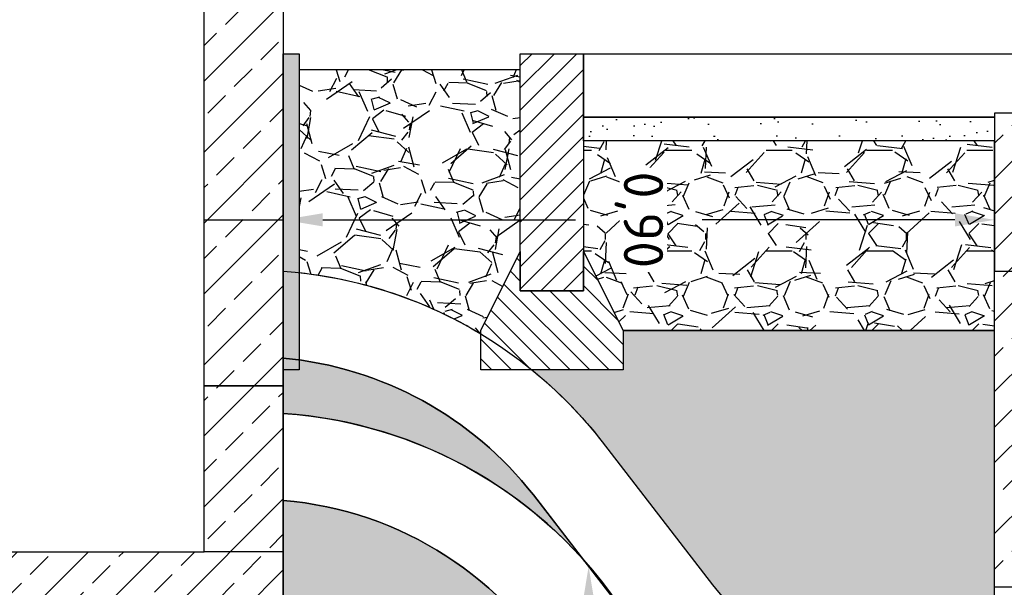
# Model space of a CAD drawing. Header units: metres. Extents: x -8 to 23.9, y -5.1 to 15.4.
# Tile 22 of 25: x 16.6 to 17.8, y 9.6 to 10.3. Entities that reach past the tile are written whole.
import ezdxf
from ezdxf import colors
from ezdxf.entities.mleader import LeaderData, LeaderLine
from ezdxf.math import Vec2, Vec3

# ---------------------------------------------------------------- set-up
doc = ezdxf.new("R2010")
doc.units = ezdxf.units.M
for name, color, linetype in [('SCHNITT RV Beistellung', 5, 'Continuous'), ('SCHNITT_BAU Bestand', 7, 'Continuous'), ('SCHNITT_BAU Neubau', 1, 'Continuous'), ('SCHNITT_ER Neubau', 1, 'Continuous')]:
    doc.layers.add(name, color=color, linetype=linetype)
doc.styles.get("Standard").update_dxf_attribs({"font": 'isocpeur.ttf'})
doc.dimstyles.new('Beschriftung', dxfattribs={"dimscale": 0, "dimtxt": 1, "dimasz": 1, "dimexe": 1, "dimexo": 1, "dimgap": 1, "dimtad": 0, "dimtoh": 1, "dimzin": 1, "dimtxsty": 'Standard', "dimcen": 1, "dimadec": 0, "dimazin": 0, "dimtfac": 1, "dimtofl": 0, "dimtmove": 0, "dimatfit": 3, "dimfxl": 1, "dimfxlon": 1, "dimtfill": 1, "dimtolj": 1, "dimtzin": 0, "dimarcsym": 0})
pattern_1 = [(45, (0, 0), (-0.04490128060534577, 0.04490128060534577), []), (45, (0.04490130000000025, 0), (-0.04490128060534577, 0.04490128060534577), [0.03175000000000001, -0.015875])]

# ---------------------------------------------------------------- blocks, each defined once
blk = doc.blocks.new('*D58')
at = {"layer": 'Defpoints', "color": 0, "transparency": 16777216}
for p in [(11.56428952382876, 10.24999996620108), (20.81499999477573, 10.24999996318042), (20.81499999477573, 7.279999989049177)]:
    blk.add_point(p, dxfattribs=at)
at = {"layer": 'SCHNITT_BAU Bestand', "color": 0, "lineweight": -2, "transparency": 16777216}
for p, q in [((11.56428952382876, 7.379999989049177), (11.56428952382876, 7.179999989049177)), ((20.81499999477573, 7.379999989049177), (20.81499999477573, 7.179999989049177)), ((11.66428952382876, 7.279999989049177), (15.97714475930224, 7.279999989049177)), ((20.71499999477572, 7.279999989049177), (16.40214475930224, 7.279999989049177))]:
    blk.add_line(p, q, dxfattribs=at)
at = {"layer": 'SCHNITT_BAU Bestand', "color": 0, "transparency": 16777216}
for points in [[(11.66428952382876, 7.296666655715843), (11.66428952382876, 7.26333332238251), (11.56428952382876, 7.279999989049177)], [(20.71499999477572, 7.296666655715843), (20.71499999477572, 7.26333332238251), (20.81499999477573, 7.279999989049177)]]:
    blk.add_solid(points, dxfattribs=at)
at = {"layer": 'SCHNITT_BAU Bestand', "color": 0, "transparency": 16777216, "insert": (16.18964475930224, 7.279999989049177), "char_height": 0.1, "attachment_point": 5, "bg_fill": 3, "box_fill_scale": 1.1, "bg_fill_color": 256, "bg_fill_true_color": 13158600, "bg_fill_transparency": 0}
blk.add_mtext('\\A1;9,25', dxfattribs=at)
blk = doc.blocks.new('Tiefbord 8x30')
at = {"linetype": 'ByBlock', "lineweight": -2}
h = blk.add_hatch(dxfattribs=at)
h.set_pattern_fill('ANSI31', color=0, scale=16)
h.set_pattern_definition([(45, (-15678.64937879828, -2449.455245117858), (-1.414213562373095, 1.414213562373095), [])])
h.paths.add_polyline_path([(4, 0), (-4, 0), (-4, -30), (4, -30)])
h = blk.add_hatch(dxfattribs=at)
h.set_pattern_fill('ANSI31', color=0, scale=14, angle=90)
h.set_pattern_definition([(135, (-15678.64937879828, -2449.455245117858), (-1.237436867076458, -1.237436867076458), [])])
h.paths.add_polyline_path([(-3.999999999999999, -30), (-4, -25), (-9, -35), (-9, -40), (9, -40), (9, -35), (4, -25), (4, -30)])
at = {"color": 0, "linetype": 'ByBlock', "lineweight": -2}
for points in [[(-4, 0), (4, 0), (4, -30), (-4, -30)], [(4, -25), (9, -35), (9, -40), (-9, -40), (-9, -35), (-4, -25), (-4, -30), (4, -30)]]:
    blk.add_lwpolyline(points, close=True, dxfattribs=at)
blk = doc.blocks.new('*D62')
at = {"layer": 'Defpoints', "color": 0, "transparency": 16777216}
for p in [(16.91500002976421, 10.03999998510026), (16.91500002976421, 10.03999997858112), (17.81499997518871, 10.03999998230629)]:
    blk.add_point(p, dxfattribs=at)
at = {"layer": 'SCHNITT_BAU Neubau', "color": 0, "lineweight": -2, "transparency": 16777216}
for p, q in [((16.91500002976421, 10.03999997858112), (16.91500002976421, 9.989999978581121)), ((16.96500002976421, 10.03999997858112), (17.28500000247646, 10.03999997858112)), ((17.7649999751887, 10.03999997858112), (17.44500000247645, 10.03999997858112)), ((17.81499997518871, 10.03999997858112), (17.81499997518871, 9.989999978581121))]:
    blk.add_line(p, q, dxfattribs=at)
at = {"layer": 'SCHNITT_BAU Neubau', "color": 0, "transparency": 16777216}
for points in [[(16.96500002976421, 10.04833331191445), (16.96500002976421, 10.03166664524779), (16.91500002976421, 10.03999997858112)], [(17.7649999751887, 10.04833331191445), (17.7649999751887, 10.03166664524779), (17.81499997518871, 10.03999997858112)]]:
    blk.add_solid(points, dxfattribs=at)
at = {"layer": 'SCHNITT_BAU Neubau', "color": 0, "transparency": 16777216, "insert": (17.36500000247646, 10.03999997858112), "char_height": 0.05, "attachment_point": 5, "rotation": 270, "bg_fill": 3, "box_fill_scale": 1.1, "bg_fill_color": 256, "bg_fill_true_color": 13158600, "bg_fill_transparency": 0}
blk.add_mtext('\\A1;0,90', dxfattribs=at)
blk = doc.blocks.new('*U35')
h = blk.add_hatch()
h.set_pattern_fill('ANSI33', color=0, scale=0.01)
h.set_pattern_definition(pattern_1)
h.paths.add_polyline_path([(-0.7000000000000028, -0.1999999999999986), (0.7000000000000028, -0.1999999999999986), (0.7000000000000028, 0), (-0.7000000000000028, 0)])
at = {"color": 0, "linetype": 'ByBlock', "lineweight": -2}
blk.add_lwpolyline([(-0.7000000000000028, -0.1999999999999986), (0.7000000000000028, -0.1999999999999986), (0.7000000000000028, 0), (-0.7000000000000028, 0)], close=True, dxfattribs=at)
blk = doc.blocks.new('*U30')
h = blk.add_hatch()
h.set_pattern_fill('ANSI33', color=0, scale=0.01)
h.set_pattern_definition(pattern_1)
h.paths.add_polyline_path([(0.7000000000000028, 0), (0.6000000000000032, 0), (0.6000000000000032, -0.4), (0.7000000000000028, -0.4)])
h.paths.add_polyline_path([(-0.7000000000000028, 0), (-0.6000000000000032, 0), (-0.6000000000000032, -0.4), (-0.7000000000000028, -0.4)])
at = {"color": 0, "linetype": 'ByBlock', "lineweight": -2}
for points in [[(-0.7000000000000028, 0), (0.7000000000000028, 0), (0.7000000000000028, -0.3999999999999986), (-0.7000000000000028, -0.3999999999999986)], [(-0.7000000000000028, 0), (-0.6000000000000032, 0), (-0.6000000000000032, -0.4), (-0.7000000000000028, -0.4)]]:
    blk.add_lwpolyline(points, close=True, dxfattribs=at)
blk = doc.blocks.new('*D75')
at = {"layer": 'Defpoints', "color": 0, "transparency": 16777216}
for p in [(16.91500001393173, 12.82000004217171), (20.81499994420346, 10.24999996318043), (22.81499997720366, 10.24999996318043)]:
    blk.add_point(p, dxfattribs=at)
at = {"layer": 'SCHNITT RV Beistellung', "color": 0, "lineweight": -2, "transparency": 16777216}
for p, q in [((22.71499997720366, 12.82000004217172), (22.91499997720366, 12.82000004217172)), ((22.81499997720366, 12.72000004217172), (22.81499997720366, 11.74750000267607)), ((22.81499997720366, 10.34999996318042), (22.81499997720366, 11.32250000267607)), ((22.71499997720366, 10.24999996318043), (22.91499997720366, 10.24999996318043))]:
    blk.add_line(p, q, dxfattribs=at)
at = {"layer": 'SCHNITT RV Beistellung', "color": 0, "transparency": 16777216}
for points in [[(22.79833331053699, 12.72000004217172), (22.83166664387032, 12.72000004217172), (22.81499997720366, 12.82000004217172)], [(22.79833331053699, 10.34999996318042), (22.83166664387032, 10.34999996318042), (22.81499997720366, 10.24999996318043)]]:
    blk.add_solid(points, dxfattribs=at)
at = {"layer": 'SCHNITT RV Beistellung', "color": 0, "transparency": 16777216, "insert": (22.81499997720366, 11.53500000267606), "char_height": 0.1, "attachment_point": 5, "rotation": 90, "bg_fill": 3, "box_fill_scale": 1.1, "bg_fill_color": 256, "bg_fill_true_color": 13158600, "bg_fill_transparency": 0}
blk.add_mtext('\\A1;2,57', dxfattribs=at)
blk = doc.blocks.new('*D77')
at = {"layer": 'Defpoints', "color": 0, "transparency": 16777216}
for p in [(15.42499996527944, 12.98999739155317), (23.01499997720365, 12.98999739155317), (10.035000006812, 10.24999996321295)]:
    blk.add_point(p, dxfattribs=at)
at = {"layer": 'SCHNITT RV Beistellung', "color": 0, "lineweight": -2, "transparency": 16777216}
for p, q in [((22.91499997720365, 12.98999739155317), (23.11499997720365, 12.98999739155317)), ((23.01499997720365, 12.88999739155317), (23.01499997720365, 11.83749867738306)), ((23.01499997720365, 10.34999996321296), (23.01499997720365, 11.40249867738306)), ((22.91499997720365, 10.24999996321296), (23.11499997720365, 10.24999996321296))]:
    blk.add_line(p, q, dxfattribs=at)
at = {"layer": 'SCHNITT RV Beistellung', "color": 0, "transparency": 16777216}
for points in [[(22.99833331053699, 12.88999739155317), (23.03166664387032, 12.88999739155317), (23.01499997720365, 12.98999739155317)], [(22.99833331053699, 10.34999996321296), (23.03166664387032, 10.34999996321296), (23.01499997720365, 10.24999996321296)]]:
    blk.add_solid(points, dxfattribs=at)
at = {"layer": 'SCHNITT RV Beistellung', "color": 0, "transparency": 16777216, "insert": (23.01499997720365, 11.61999867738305), "char_height": 0.1, "attachment_point": 5, "rotation": 90, "bg_fill": 3, "box_fill_scale": 1.1, "bg_fill_color": 256, "bg_fill_true_color": 13158600, "bg_fill_transparency": 0}
blk.add_mtext('\\A1;2,74', dxfattribs=at)
blk = doc.blocks.new('*D114')
at = {"layer": 'Defpoints', "color": 0, "transparency": 16777216}
for p in [(19.41499331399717, 10.24999996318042), (20.81499999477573, 10.24999996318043), (17.11500002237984, 9.349999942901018)]:
    blk.add_point(p, dxfattribs=at)
at = {"layer": 'SCHNITT_ER Neubau', "color": 0, "lineweight": -2, "transparency": 16777216}
for p, q in [((19.46499331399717, 10.24999996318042), (19.36499331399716, 10.24999996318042)), ((19.41499331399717, 10.19999996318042), (19.41499331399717, 9.906249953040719)), ((19.41499331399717, 9.399999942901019), (19.41499331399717, 9.69374995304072)), ((19.36499331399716, 9.349999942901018), (19.46499331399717, 9.349999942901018))]:
    blk.add_line(p, q, dxfattribs=at)
at = {"layer": 'SCHNITT_ER Neubau', "color": 0, "transparency": 16777216}
for points in [[(19.40665998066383, 10.19999996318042), (19.4233266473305, 10.19999996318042), (19.41499331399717, 10.24999996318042)], [(19.40665998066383, 9.399999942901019), (19.4233266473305, 9.399999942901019), (19.41499331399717, 9.349999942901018)]]:
    blk.add_solid(points, dxfattribs=at)
at = {"layer": 'SCHNITT_ER Neubau', "color": 0, "transparency": 16777216, "insert": (19.41499331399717, 9.799999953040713), "char_height": 0.05, "attachment_point": 5, "rotation": 90, "bg_fill": 3, "box_fill_scale": 1.1, "bg_fill_color": 256, "bg_fill_true_color": 13158600, "bg_fill_transparency": 0}
blk.add_mtext('\\A1;0,90', dxfattribs=at)

msp = doc.modelspace()

# ---------------------------------------------------------------- hatches: boundary and pattern name
at = {"layer": 'SCHNITT RV Beistellung'}
h = msp.add_hatch(dxfattribs=at)
h.set_pattern_fill('ANSI33', color=256, scale=0.01, angle=-7.733807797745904)
h.set_pattern_definition([(44.99999999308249, (-5.665000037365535, -5.170000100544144), (-0.04490128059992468, 0.04490128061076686), []), (44.99999999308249, (-5.620098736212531, -5.170000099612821), (-0.04490128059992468, 0.04490128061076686), [0.03175, -0.015875])])
h.paths.add_polyline_path([(13.93499995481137, 12.82000005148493), (14.03499992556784, 12.81999738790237), (14.03499991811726, 9.620000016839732), (16.8150000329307, 9.620000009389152), (16.81500000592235, 10.35999735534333), (16.87499999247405, 10.35999735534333), (16.87500000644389, 10.32000000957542), (16.91500000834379, 10.32000000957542), (16.91499999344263, 9.500000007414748), (13.93499995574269, 9.500000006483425)])

# ---------------------------------------------------------------- linework, layer by layer
msp.add_lwpolyline([(13.93499995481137, 12.82000005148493), (14.03499992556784, 12.81999738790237), (14.03499991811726, 9.620000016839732), (16.8150000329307, 9.620000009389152), (16.81500000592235, 10.35999735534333), (16.87499999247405, 10.35999735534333), (16.87500000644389, 10.32000000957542), (16.91500000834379, 10.32000000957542), (16.91499999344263, 9.500000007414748), (13.93499995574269, 9.500000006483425)], close=True, dxfattribs=at)
at = {"layer": 'SCHNITT_BAU Neubau'}
msp.add_lwpolyline([(16.91500001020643, 10.24999999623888), (16.93500001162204, 10.24999999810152), (16.93500001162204, 9.849999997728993), (16.91500001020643, 9.849999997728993), (16.91500001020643, 10.24999999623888)], close=True, dxfattribs=at)

# ---------------------------------------------------------------- next in the draw order: dimensions: what is measured, and where the dimension line sits
at = {"layer": 'SCHNITT_BAU Bestand'}
dim = msp.add_linear_dim(base=(20.81499999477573, 7.279999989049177), p1=(11.56428952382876, 10.24999996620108), p2=(20.81499999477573, 10.24999996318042), dimstyle='Beschriftung', dxfattribs=at)
dim.commit()
dim.dimension.update_dxf_attribs({"geometry": '*D58', "text_midpoint": (16.18964475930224, 7.279999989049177)})

# ---------------------------------------------------------------- next in the draw order: hatches: boundary and pattern name
at = {"layer": 'SCHNITT_BAU Neubau'}
h = msp.add_hatch(dxfattribs=at)
h.set_pattern_fill('AR-SAND', color=256, scale=0.0009999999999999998, angle=-7.733807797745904)
h.set_pattern_definition([(37.49999999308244, (-5.665000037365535, -5.170000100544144), (-0.001600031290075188, 0.04894132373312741), [0, -0.03860799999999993, 0, -0.04317999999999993, 0, -0.04127499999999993]), (7.499999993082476, (-5.665000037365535, -5.170000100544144), (0.04495232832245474, 0.07168251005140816), [0, -0.02082799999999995, 0, -0.0347979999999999, 0, -0.01333499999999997]), (327.4999999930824, (-5.696242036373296, -5.170000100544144), (0.07909923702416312, 0.0001437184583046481), [0, -0.01269999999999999, 0, -0.04571999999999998, 0, -0.05968999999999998]), (317.4999999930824, (-5.696242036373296, -5.170000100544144), (0.07635564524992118, 0.02229293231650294), [0, -0.006349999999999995, 0, -0.02997199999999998, 0, -0.03428999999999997])])
h.paths.add_polyline_path([(17.814999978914, 10.16999983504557), (17.81499997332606, 10.13999983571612), (17.29499998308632, 10.1399999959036), (17.29499998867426, 10.16999999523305)])
h = msp.add_hatch(dxfattribs=at)
h.set_pattern_fill('GRAVEL', color=256, scale=0.004999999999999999, angle=-7.733807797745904)
h.set_pattern_definition([(228.0127874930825, (-5.573560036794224, -5.043000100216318), (-1.016000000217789, -1.142999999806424), [0.017086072, -1.69152418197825]), (184.9697409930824, (-5.584990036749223, -5.055700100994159), (1.523999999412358, 0.1270000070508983), [0.02932023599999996, -2.902702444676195]), (132.5104470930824, (-5.61420003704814, -5.058240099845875), (1.27000000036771, -1.396999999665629), [0.020674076, -2.046736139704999]), (267.2736889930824, (-5.663730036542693, -5.089990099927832), (0.1270000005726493, 2.539999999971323), [0.026700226, -2.6433218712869]), (292.8336541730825, (-5.665000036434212, -5.11666010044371), (-0.6349999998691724, 1.524000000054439), [0.02618168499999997, -2.591990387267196]), (357.2736889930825, (-5.654840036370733, -5.140790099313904), (-2.539999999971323, 0.1270000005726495), [0.026700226, -2.6433218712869]), (37.6942404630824, (-5.628170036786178, -5.142060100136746), (-1.651000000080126, -1.26999999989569), [0.03530968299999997, -3.495655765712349]), (72.25532836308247, (-5.600230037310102, -5.120470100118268), (0.8890000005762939, 2.793999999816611), [0.03333597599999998, -3.300262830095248]), (121.4295656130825, (-5.590070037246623, -5.088720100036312), (-1.015999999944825, 1.651000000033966), [0.02679064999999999, -2.652277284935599]), (175.2363582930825, (-5.604040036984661, -5.065860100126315), (1.396999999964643, -0.1270000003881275), [0.03058566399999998, -1.498696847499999]), (222.3974377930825, (-5.634520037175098, -5.063320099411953), (-1.524000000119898, -1.396999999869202), [0.03955389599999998, -3.915838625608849]), (138.8140748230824, (-5.538000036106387, -5.091260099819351), (-0.8889999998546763, 0.7620000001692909), [0.01350022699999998, -1.336528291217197]), (171.4692343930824, (-5.548160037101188, -5.082370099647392), (1.651000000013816, -0.2539999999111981), [0.02568409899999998, -2.542731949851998]), (224.9999999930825, (-5.573560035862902, -5.078560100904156), (-1.533317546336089e-11, -0.1270000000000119), [0.017960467, -0.1616446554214]), (203.1985905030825, (-5.582450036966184, -5.063320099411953), (0.6350000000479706, 0.2539999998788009), [0.009672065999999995, -0.9575311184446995]), (291.8014094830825, (-5.591340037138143, -5.067130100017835), (-0.1269999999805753, 0.3810000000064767), [0.013678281, -0.6702376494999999]), (30.9637565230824, (-5.586260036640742, -5.079830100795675), (0.3810000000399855, 0.2539999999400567), [0.02221598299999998, -0.7183149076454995]), (161.5650511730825, (-5.567210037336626, -5.068400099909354), (0.253999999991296, -0.127000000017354), [0.01606435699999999, -0.3855449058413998]), (16.38954032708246, (-5.665000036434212, -5.067130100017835), (1.270000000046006, 0.3809999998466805), [0.02250439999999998, -2.227941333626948]), (70.34617593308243, (-5.643410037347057, -5.060780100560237), (-0.5080000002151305, -1.396999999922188), [0.01887994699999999, -1.869110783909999]), (293.1985905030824, (-5.567210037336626, -5.043000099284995), (-0.2539999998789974, 0.6350000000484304), [0.019344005, -0.9478591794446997]), (343.6104596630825, (-5.559590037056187, -5.060780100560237), (-1.269999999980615, 0.3810000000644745), [0.02250439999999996, -2.227941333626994]), (339.4439547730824, (-5.665000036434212, -5.145870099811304), (-0.6349999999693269, 0.2540000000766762), [0.02170175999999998, -1.063386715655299]), (294.7751405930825, (-5.644680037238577, -5.153490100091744), (-0.6350000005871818, 1.396999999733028), [0.01818360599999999, -1.800179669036]), (66.80140948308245, (-5.565940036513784, -5.170000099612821), (0.2540000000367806, 0.6349999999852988), [0.01934400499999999, -0.9478591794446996]), (17.35402463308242, (-5.558320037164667, -5.152220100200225), (-1.651000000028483, -0.5079999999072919), [0.02128913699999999, -2.107618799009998]), (69.44395477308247, (-5.628170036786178, -5.170000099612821), (-0.2540000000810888, -0.6349999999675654), [0.01085087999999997, -1.074237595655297]), (101.3099324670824, (-5.573560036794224, -5.170000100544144), (-0.1269999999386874, 0.5080000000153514), [0.006475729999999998, -0.6410997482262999]), (165.9637565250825, (-5.574830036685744, -5.163650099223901), (0.3809999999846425, -0.1270000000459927), [0.026181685, -0.4974527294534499]), (186.0090059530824, (-5.60023003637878, -5.157300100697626), (1.270000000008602, 0.1269999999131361), [0.02426334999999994, -2.402068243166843]), (303.6900675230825, (-5.586260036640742, -5.091260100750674), (-0.1269999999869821, 0.2540000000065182), [0.01831619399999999, -0.4395888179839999]), (353.1572265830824, (-5.576100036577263, -5.106500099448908), (2.158999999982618, -0.2540000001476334), [0.03197783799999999, -3.165800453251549]), (60.9453958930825, (-5.544350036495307, -5.110310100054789), (-0.5080000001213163, -0.8889999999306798), [0.013075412, -1.2944696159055]), (89.99999999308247, (-5.538000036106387, -5.098880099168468), (-0.1269999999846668, 0.1270000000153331), [0.007619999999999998, -0.11938]), (120.2564371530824, (-5.602770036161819, -5.153490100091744), (0.5079999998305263, -0.8890000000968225), [0.017643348, -1.746697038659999]), (48.01278749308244, (-5.611660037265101, -5.138250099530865), (1.016000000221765, 1.142999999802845), [0.03417214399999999, -1.674438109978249]), (359.9999999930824, (-5.588800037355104, -5.112850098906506), (0.1270000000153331, 0.1269999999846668), [0.03301999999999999, -0.09397999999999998]), (325.3048464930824, (-5.555780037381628, -5.112850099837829), (1.270000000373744, -0.8889999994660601), [0.02008047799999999, -1.987965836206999]), (254.0546040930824, (-5.539270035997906, -5.124280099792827), (-0.1270000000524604, -0.5079999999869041), [0.01849145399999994, -0.9060825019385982]), (207.6459753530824, (-5.544350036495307, -5.142060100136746), (-2.413000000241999, -1.269999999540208), [0.030107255, -2.980623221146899]), (175.4260787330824, (-5.571020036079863, -5.156030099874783), (-1.650999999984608, 0.1270000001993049), [0.03185147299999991, -3.153292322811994])])
h.paths.add_polyline_path([(17.81499997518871, 9.899999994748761), (17.81499999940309, 10.1399998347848), (17.29499998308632, 10.1399999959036), (17.29499995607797, 9.999999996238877), (17.34500000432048, 9.899999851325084)])

# ---------------------------------------------------------------- next in the draw order: linework, layer by layer
at = {"layer": 'SCHNITT RV Beistellung'}
msp.add_lwpolyline([(16.81500002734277, 9.829998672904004), (16.91500001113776, 9.829998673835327), (16.91500001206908, 9.619998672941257), (16.81500002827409, 9.619998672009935)], close=True, dxfattribs=at)
at = {"layer": 'SCHNITT_BAU Neubau'}
for points in [[(17.29500000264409, 10.24999999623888), (17.93999997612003, 10.24999999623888), (17.93999997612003, 10.17499999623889), (17.81499997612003, 10.17499999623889), (17.81499997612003, 10.16999983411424), (17.29500000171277, 10.16999983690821)], [(17.814999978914, 10.16999983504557), (17.81499997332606, 10.13999983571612), (17.29499998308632, 10.1399999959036), (17.29499998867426, 10.16999999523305)], [(17.81499997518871, 9.899999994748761), (17.81499999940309, 10.1399998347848), (17.29499998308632, 10.1399999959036), (17.29499995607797, 9.999999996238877), (17.34500000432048, 9.899999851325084)]]:
    msp.add_lwpolyline(points, close=True, dxfattribs=at)
for points in [[(17.31865764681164, 9.759133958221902), (17.45841722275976, 9.578081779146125, 0.2070356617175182), (17.77499996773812, 9.404999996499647), (17.77499996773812, 9.499999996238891), (17.81499997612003, 9.499999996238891), (17.81499997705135, 9.899999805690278), (17.34500007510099, 9.89999985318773), (17.3450000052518, 9.849999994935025), (17.22992431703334, 9.84999999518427, -0.05667558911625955)], [(17.23158271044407, 9.691918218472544), (17.34402834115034, 9.546250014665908, 0.2337188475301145), (16.91500001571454, 9.794999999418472), (16.91500001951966, 9.864999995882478, -0.2070356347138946)], [(17.77499996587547, 9.184999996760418), (17.77499996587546, 9.074999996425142, -0.2537199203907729), (17.32395179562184, 9.359793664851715), (17.26996522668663, 9.456651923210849, 0.2485048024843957), (16.91499999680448, 9.684999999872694), (16.91500001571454, 9.794999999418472, -0.2537198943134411), (17.36604813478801, 9.51020633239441), (17.42003470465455, 9.4133480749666, 0.2485048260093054)], [(17.26996522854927, 9.456651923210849), (17.32395179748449, 9.359793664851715, 0.2537199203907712), (17.7749999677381, 9.074999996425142), (17.77499997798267, 8.999999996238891), (17.81499997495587, 8.999999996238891), (17.81499997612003, 8.64999992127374), (16.9649999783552, 9.500000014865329), (16.91500000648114, 9.500000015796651), (16.91500001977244, 9.684999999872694, -0.2485048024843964)]]:
    msp.add_lwpolyline(points, format="xyb", close=True, dxfattribs=at)

# ---------------------------------------------------------------- next in the draw order: block references
at = {"layer": 'SCHNITT_BAU Neubau', "xscale": 0.01, "yscale": 0.01, "zscale": 0.01}
msp.add_blockref('Tiefbord 8x30', (17.25500000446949, 10.24999999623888), dxfattribs=at)

# ---------------------------------------------------------------- next in the draw order: leaders
at = {"layer": 'SCHNITT_BAU Neubau'}
ml = msp.add_multileader_mtext('Standard', dxfattribs=at)
ml.set_content('{\\H0.75x;10×DN 110 Flexrohr zwischen Schacht und Station}', color=256)
ml.set_leader_properties()
ml.build(insert=Vec2(0, 0))
ml.multileader.update_dxf_attribs({"text_attachment_direction": 1, "dogleg_length": 1, "arrow_head_size": 0.1, "scale": 0.1})
ctx = ml.context
ctx.base_point, ctx.scale, ctx.char_height, ctx.arrow_head_size, ctx.landing_gap_size, ctx.plane_origin, ctx.plane_x_axis, ctx.plane_y_axis = Vec3(17.30146249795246, 7.787961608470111), 0.1, 0.1, 0.1, 0.1, Vec3(17.30146249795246, 9.601392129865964), Vec3(1, -1.224646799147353e-16), Vec3(1.224646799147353e-16, 1)
notes = []
notes.append((ctx, [(1, (1, 1, 0), (17.30146249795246, 8.062961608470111), (-1, 1.224646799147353e-16), 0.1, [(0, [(17.30146249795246, 9.601392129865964)], 0, [])])]))
ctx.mtext.insert, ctx.mtext.text_direction, ctx.mtext.flow_direction = Vec3(16.16896249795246, 7.962961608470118), Vec3(1, -1.224646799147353e-16), 5
for ctx, leaders in notes:
    for number, flags, end, landing, length, lines in leaders:
        leader = LeaderData()
        leader.index, (leader.has_last_leader_line, leader.has_dogleg_vector, leader.attachment_direction) = number, flags
        leader.last_leader_point, leader.dogleg_vector, leader.dogleg_length = Vec3(end), Vec3(landing), length
        for number, points, colour, breaks in lines:
            line = LeaderLine()
            line.index, line.vertices, line.color, line.breaks = number, Vec3.list(points), colors.encode_raw_color(colour), breaks
            leader.lines.append(line)
        ctx.leaders.append(leader)

# ---------------------------------------------------------------- next in the draw order: dimensions: what is measured, and where the dimension line sits
dim = msp.add_linear_dim(base=(16.91500002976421, 10.03999997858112), p1=(17.81499997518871, 10.03999998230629), p2=(16.91500002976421, 10.03999998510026), angle=359.9999999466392, dimstyle='Beschriftung', dxfattribs=at)
dim.commit()
dim.dimension.update_dxf_attribs({"geometry": '*D62', "text_midpoint": (17.36500000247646, 10.03999997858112), "text_rotation": 270})

# ---------------------------------------------------------------- next in the draw order: hatches: boundary and pattern name
h = msp.add_hatch(dxfattribs=at)
h.set_pattern_fill('AR-CONC', color=256, scale=0.001, angle=-2.544443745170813e-14)
h.set_pattern_definition([(49.99999999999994, (0.4249999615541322, 0.8072891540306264), (0.182184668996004, -0.01593908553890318), [0.01905, -0.20955]), (355, (0.4249999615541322, 0.8072891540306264), (-0.03524342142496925, 0.1910568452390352), [0.01524, -0.16764058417]), (100.4514446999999, (0.4401819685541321, 0.8059609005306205), (0.1469412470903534, 0.175117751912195), [0.01619000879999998, -0.1780902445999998]), (46.18419999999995, (0.4249999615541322, 0.8580891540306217), (0.2710790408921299, -0.04204232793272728), [0.028575, -0.314325]), (96.63555760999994, (0.447589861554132, 0.854585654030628), (0.2374041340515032, 0.2474261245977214), [0.02428502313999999, -0.2671356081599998]), (351.1841511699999, (0.4249999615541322, 0.8580891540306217), (0.2374041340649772, 0.2474261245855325), [0.02285996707, -0.25145973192]), (20.99999999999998, (0.4503999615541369, 0.8453891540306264), (0.1516143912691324, -0.1022651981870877), [0.01905, -0.20955]), (326, (0.4503999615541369, 0.8453891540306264), (0.06180202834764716, 0.1841879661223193), [0.01524, -0.1676399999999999]), (71.45144499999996, (0.4630344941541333, 0.8368670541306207), (0.2134164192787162, 0.08192276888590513), [0.01619000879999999, -0.1780899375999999]), (37.49999999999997, (0.4249999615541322, 0.8072891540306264), (0.003088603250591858, 0.0845550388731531), [0, -0.1656079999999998, 0, -0.1701799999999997, 0, -0.1682749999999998]), (7.499999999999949, (0.4249999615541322, 0.8072891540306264), (0.06681966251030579, 0.1001805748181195), [0, -0.09702799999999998, 0, -0.161798, 0, -0.064135]), (327.4999999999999, (0.3683579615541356, 0.8072891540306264), (0.1355905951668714, -0.005728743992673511), [0, -0.06349999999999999, 0, -0.19812, 0, -0.26289]), (317.4999999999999, (0.3429579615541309, 0.8072891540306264), (0.148129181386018, 0.02542649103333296), [0, -0.08255, 0, -0.131572, 0, -0.18669])])
h.paths.add_polyline_path([(19.21499997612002, 8.649999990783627), (20.81499997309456, 10.24999999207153), (18.63999997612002, 10.24999999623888), (18.63999997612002, 10.17499999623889), (19.21499996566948, 10.17499999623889)])
h.paths.add_polyline_path([(11.56428949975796, 10.24999996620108), (12.63499996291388, 10.24999998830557), (12.63499996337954, 9.999999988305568), (12.5849999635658, 9.899999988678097), (12.5849999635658, 9.849999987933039), (12.76499996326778, 9.849999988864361), (12.76499996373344, 9.899999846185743), (13.5049999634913, 9.899999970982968), (13.5049999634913, 9.849999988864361), (13.9349999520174, 9.849999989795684), (13.93499994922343, 9.49999988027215), (13.88499998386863, 9.500000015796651), (13.63499996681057, 9.250000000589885), (12.9057108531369, 9.250000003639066), (12.75571095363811, 9.10000010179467), (12.71428934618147, 9.10000010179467)])
edge = h.paths.add_edge_path()
edge.add_line((17.31865764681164, 9.759133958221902), (17.45841722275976, 9.578081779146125))
edge.add_arc((17.81675003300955, 9.857435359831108), 0.4543575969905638, 217.9397126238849, 264.727761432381)
edge.add_line((17.77499996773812, 9.404999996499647), (17.77499996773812, 9.499999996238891))
edge.add_line((17.77499996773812, 9.499999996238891), (17.81499997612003, 9.499999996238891))
edge.add_line((17.81499997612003, 9.499999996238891), (17.81499997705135, 9.899999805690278))
edge.add_line((17.81499997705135, 9.899999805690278), (17.34500007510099, 9.89999985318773))
edge.add_line((17.34500007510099, 9.89999985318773), (17.3450000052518, 9.849999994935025))
edge.add_line((17.3450000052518, 9.849999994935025), (17.22992431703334, 9.84999999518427))
edge.add_arc((16.8747619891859, 9.414415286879), 0.5620269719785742, 37.8320521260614, 50.807259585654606, ccw=False)
edge = h.paths.add_edge_path()
edge.add_line((17.26996522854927, 9.456651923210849), (17.32395179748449, 9.359793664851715))
edge.add_arc((17.81202958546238, 9.633221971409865), 0.5594488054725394, 209.2581861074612, 266.2048483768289)
edge.add_line((17.7749999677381, 9.074999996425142), (17.77499997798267, 8.999999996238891))
edge.add_line((17.77499997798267, 8.999999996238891), (17.81499997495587, 8.999999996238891))
edge.add_line((17.81499997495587, 8.999999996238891), (17.81499997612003, 8.64999992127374))
edge.add_line((17.81499997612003, 8.64999992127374), (16.9649999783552, 9.500000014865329))
edge.add_line((16.9649999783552, 9.500000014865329), (16.91500000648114, 9.500000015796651))
edge.add_line((16.91500000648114, 9.500000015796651), (16.91500001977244, 9.684999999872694))
edge.add_arc((16.8769470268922, 9.235777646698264), 0.4508311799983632, 29.33577034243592, 85.1581141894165, ccw=False)
edge = h.paths.add_edge_path(flags=17)
edge.add_line((17.366048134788, 9.51020633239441), (17.42003470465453, 9.4133480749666))
edge.add_arc((17.81305291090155, 9.634222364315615), 0.4508311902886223, 209.3357714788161, 265.1581204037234)
edge.add_line((17.77499996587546, 9.184999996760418), (17.77499996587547, 9.294999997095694))
edge.add_arc((17.81523793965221, 9.855584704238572), 0.5620269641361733, 217.832051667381, 265.89443154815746, ccw=False)
edge.add_line((17.37134228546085, 9.510866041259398), (17.34402834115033, 9.546250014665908))
edge.add_arc((16.87797034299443, 9.236778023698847), 0.5594488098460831, 29.258186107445, 33.58496931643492, ccw=False)
edge = h.paths.add_edge_path()
edge.add_line((17.23158271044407, 9.691918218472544), (17.34402834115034, 9.546250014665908))
edge.add_arc((16.87797034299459, 9.236778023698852), 0.5594488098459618, 33.5849693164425, 86.20484276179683)
edge.add_line((16.91500001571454, 9.794999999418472), (16.91500001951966, 9.864999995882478))
edge.add_arc((16.87324990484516, 9.412564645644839), 0.4543575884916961, 37.93971220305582, 84.72775507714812, ccw=False)
h = msp.add_hatch(color=256, dxfattribs=at)
h.dxf.hatch_style = 1
h.paths.add_polyline_path([(16.91500002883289, 10.24999999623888), (16.93500002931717, 10.2499999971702), (16.9350000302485, 9.849999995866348), (16.91500002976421, 9.849999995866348)])
h = msp.add_hatch(dxfattribs=at)
h.set_pattern_fill('GRAVEL', color=256, scale=0.004999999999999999, angle=-7.733807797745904)
h.set_pattern_definition([(220.2789797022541, (0.5326987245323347, 0.9208287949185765), (-1.160572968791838, -0.9958792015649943), [0.017086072, -1.69152418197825]), (177.2359332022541, (0.519663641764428, 0.9097824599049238), (1.527228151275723, -0.07924123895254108), [0.029320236, -2.9027024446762]), (124.776639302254, (0.4903775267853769, 0.911196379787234), (1.070452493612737, -1.555197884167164), [0.020674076, -2.046736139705]), (259.5398812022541, (0.4370254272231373, 0.8864004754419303), (0.4676548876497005, 2.499805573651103), [0.02670022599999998, -2.643321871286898]), (285.0998463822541, (0.4321779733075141, 0.8601439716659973), (-0.4241379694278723, 1.595590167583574), [0.026181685, -2.5919903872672]), (349.539881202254, (0.4389983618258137, 0.83486621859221), (-2.499805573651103, 0.4676548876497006), [0.02670022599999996, -2.643321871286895]), (29.96043267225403, (0.4652548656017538, 0.8300187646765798), (-1.80688749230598, -1.0362714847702), [0.03530968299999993, -3.495655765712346]), (64.5215205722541, (0.4958461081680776, 0.8476524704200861), (1.256904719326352, 2.648952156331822), [0.03333597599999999, -3.300262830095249]), (113.6957578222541, (0.5101863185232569, 0.8777464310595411), (-0.7845818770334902, 1.772706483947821), [0.02679064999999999, -2.652277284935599]), (167.5025505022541, (0.4994196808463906, 0.9022784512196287), (1.367202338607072, -0.3138403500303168), [0.03058566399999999, -1.4986968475]), (214.6636300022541, (0.4695587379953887, 0.9088970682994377), (-1.698133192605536, -1.179206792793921), [0.039553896, -3.91583862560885]), (131.0802670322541, (0.5614408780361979, 0.8682224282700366), (-0.7783706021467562, 0.8747023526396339), [0.013500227, -1.3365282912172]), (163.7354266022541, (0.552569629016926, 0.8783988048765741), (1.601801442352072, -0.4738661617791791), [0.02568409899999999, -2.542731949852]), (217.266192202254, (0.5279133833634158, 0.8855922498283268), (-0.01709050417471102, -0.1258448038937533), [0.01796046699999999, -0.1616446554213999]), (195.464782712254, (0.5211551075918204, 0.9018899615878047), (0.66340502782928, 0.1662370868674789), [0.009672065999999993, -0.9575311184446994]), (284.0676016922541, (0.5118332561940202, 0.8993109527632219), (-0.07457329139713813, 0.3946249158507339), [0.013678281, -0.6702376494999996]), (23.22994873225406, (0.5151579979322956, 0.8860428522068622), (0.411715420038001, 0.2004180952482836), [0.02221598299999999, -0.7183149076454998]), (153.8312433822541, (0.5355728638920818, 0.8948053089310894), (0.2345991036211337, -0.1600258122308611), [0.01606435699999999, -0.3855449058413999]), (8.655732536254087, (0.4388432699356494, 0.9092234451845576), (1.309719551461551, 0.2066293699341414), [0.02250439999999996, -2.227941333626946]), (62.61236814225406, (0.4610914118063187, 0.9126102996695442), (-0.6913747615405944, -1.315930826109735), [0.01887994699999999, -1.869110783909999]), (285.464782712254, (0.5389909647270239, 0.9199742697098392), (-0.1662370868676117, 0.663405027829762), [0.01934400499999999, -0.9478591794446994]), (335.8766518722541, (0.5441489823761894, 0.9013305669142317), (-1.207176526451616, 0.5484394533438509), [0.02250439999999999, -2.227941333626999]), (331.7101469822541, (0.4282471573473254, 0.8311996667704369), (-0.59504301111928, 0.3371421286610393), [0.02170175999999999, -1.0633867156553]), (287.0413328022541, (0.4473568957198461, 0.8209144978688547), (-0.4412284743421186, 1.469745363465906), [0.01818360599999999, -1.800179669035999]), (59.06760169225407, (0.5231589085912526, 0.7939585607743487), (0.3371421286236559, 0.5950430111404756), [0.01934400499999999, -0.9478591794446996]), (9.620216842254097, (0.533102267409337, 0.8105514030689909), (-1.704344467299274, -0.2812026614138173), [0.021289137, -2.107618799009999]), (61.71014698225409, (0.4614949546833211, 0.8023329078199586), (-0.3371421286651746, -0.5950430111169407), [0.01085087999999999, -1.074237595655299]), (93.57612467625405, (0.5156082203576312, 0.7949839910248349), (-0.05748278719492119, 0.520469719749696), [0.006475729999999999, -0.6410997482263]), (158.2299487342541, (0.5152042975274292, 0.8014471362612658), (0.3604439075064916, -0.1771163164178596), [0.026181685, -0.4974527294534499]), (178.2751981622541, (0.4908898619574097, 0.8111574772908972), (1.275538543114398, -0.04506023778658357), [0.02426334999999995, -2.402068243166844]), (295.9562597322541, (0.5136198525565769, 0.874716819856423), (-0.09166379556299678, 0.2687801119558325), [0.01831619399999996, -0.4395888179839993]), (345.423418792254, (0.5216365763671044, 0.8582482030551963), (2.105180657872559, -0.5422281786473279), [0.03197783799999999, -3.165800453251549]), (53.21158810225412, (0.5525850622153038, 0.8502002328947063), (-0.6230127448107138, -0.8125516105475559), [0.013075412, -1.2944696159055]), (82.26619220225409, (0.5604154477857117, 0.8606717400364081), (-0.108754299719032, 0.1429353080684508), [0.007619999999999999, -0.11938]), (112.5226293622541, (0.4888856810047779, 0.8152746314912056), (0.3837456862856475, -0.9492756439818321), [0.017643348, -1.746697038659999]), (40.27897970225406, (0.4821274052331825, 0.8315723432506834), (1.160572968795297, 0.9958792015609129), [0.03417214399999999, -1.674438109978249]), (352.266192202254, (0.5081975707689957, 0.8536650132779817), (0.1429353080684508, 0.108754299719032), [0.03301999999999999, -0.09397999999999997]), (317.571038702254, (0.540917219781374, 0.8492214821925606), (1.138814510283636, -1.051818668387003), [0.02008047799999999, -1.987965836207]), (246.3207963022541, (0.5557388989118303, 0.8356736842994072), (-0.1942068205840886, -0.4862887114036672), [0.01849145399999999, -0.9060825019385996]), (199.9121675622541, (0.5483124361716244, 0.8187390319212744), (-2.561956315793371, -0.9337284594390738), [0.03010725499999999, -2.980623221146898]), (167.6922709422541, (0.520005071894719, 0.8084851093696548), (-1.618891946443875, 0.3480213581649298), [0.03185147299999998, -3.153292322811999])])
edge = h.paths.add_edge_path()
edge.add_line((17.16500000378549, 9.895701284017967), (17.16500000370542, 9.899999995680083))
edge.add_line((17.16500000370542, 9.899999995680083), (17.21500000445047, 9.999999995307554))
edge.add_line((17.21500000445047, 9.999999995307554), (17.21500000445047, 10.22999999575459))
edge.add_line((17.21500000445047, 10.22999999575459), (16.93500002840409, 10.22999999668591))
edge.add_line((16.93500002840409, 10.22999999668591), (16.93500003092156, 9.973204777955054))
edge.add_arc((16.87476198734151, 9.41441528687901), 0.5620269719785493, 58.908053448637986, 83.84722046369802, ccw=False)

# ---------------------------------------------------------------- next in the draw order: linework, layer by layer
at = {"layer": 'SCHNITT RV Beistellung'}
msp.add_lwpolyline([(16.81500002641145, 10.03999867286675), (16.91500002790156, 10.03999867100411), (16.91500002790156, 9.829998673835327), (16.81500002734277, 9.829998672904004)], close=True, dxfattribs=at)
at = {"layer": 'SCHNITT_BAU Neubau'}
msp.add_lwpolyline([(16.91500002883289, 10.24999999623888), (16.93500002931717, 10.2499999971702), (16.9350000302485, 9.849999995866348), (16.91500002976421, 9.849999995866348), (16.91500002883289, 10.24999999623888)], close=True, dxfattribs=at)
for points in [[(17.16500000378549, 9.895701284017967), (17.16500000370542, 9.899999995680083), (17.21500000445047, 9.999999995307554), (17.21500000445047, 9.999999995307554), (17.21500000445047, 10.22999999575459), (16.93500002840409, 10.22999999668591), (16.93500003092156, 9.973204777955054, -0.109249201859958)], [(16.91500001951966, 9.864999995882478), (16.9150000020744, 9.974999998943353, -0.212841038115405), (17.31865764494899, 9.759133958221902), (17.45841722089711, 9.578081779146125, 0.2070356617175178), (17.77499996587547, 9.404999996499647), (17.77499996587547, 9.294999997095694, -0.2128410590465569), (17.37134228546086, 9.510866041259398), (17.23158271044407, 9.69191821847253, 0.2070356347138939)]]:
    msp.add_lwpolyline(points, format="xyb", close=True, dxfattribs=at)

# ---------------------------------------------------------------- next in the draw order: block references
for name, p in [('*U35', (18.51499997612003, 10.17499999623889)), ('*U30', (18.51499997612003, 9.974999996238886))]:
    msp.add_blockref(name, p, dxfattribs=at)

# ---------------------------------------------------------------- next in the draw order: dimensions: what is measured, and where the dimension line sits
at = {"layer": 'SCHNITT RV Beistellung'}
dim = msp.add_linear_dim(base=(22.81499997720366, 10.24999996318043), p1=(16.91500001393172, 12.82000004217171), p2=(20.81499994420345, 10.24999996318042), angle=89.99999999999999, dimstyle='Beschriftung', dxfattribs=at)
dim.commit()
dim.dimension.update_dxf_attribs({"geometry": '*D75', "text_midpoint": (22.81499997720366, 11.53500000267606), "text_rotation": 90})

# ---------------------------------------------------------------- next in the draw order: dimensions: what is measured, and where the dimension line sits
dim = msp.add_linear_dim(base=(23.01499997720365, 12.98999739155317), p1=(10.03500000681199, 10.24999996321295), p2=(15.42499996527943, 12.98999739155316), angle=89.99999999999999, dimstyle='Beschriftung', dxfattribs=at)
dim.commit()
dim.dimension.update_dxf_attribs({"geometry": '*D77', "text_midpoint": (23.01499997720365, 11.61999867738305), "text_rotation": 90})

# ---------------------------------------------------------------- next in the draw order: dimensions: what is measured, and where the dimension line sits
at = {"layer": 'SCHNITT_ER Neubau'}
dim = msp.add_linear_dim(base=(19.41499331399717, 10.24999996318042), p1=(17.11500002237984, 9.349999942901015), p2=(20.81499999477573, 10.24999996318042), angle=89.99999999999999, dimstyle='Beschriftung', dxfattribs=at)
dim.commit()
dim.dimension.update_dxf_attribs({"geometry": '*D114', "text_midpoint": (19.41499331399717, 9.799999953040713)})

doc.saveas('drawing.dxf')
